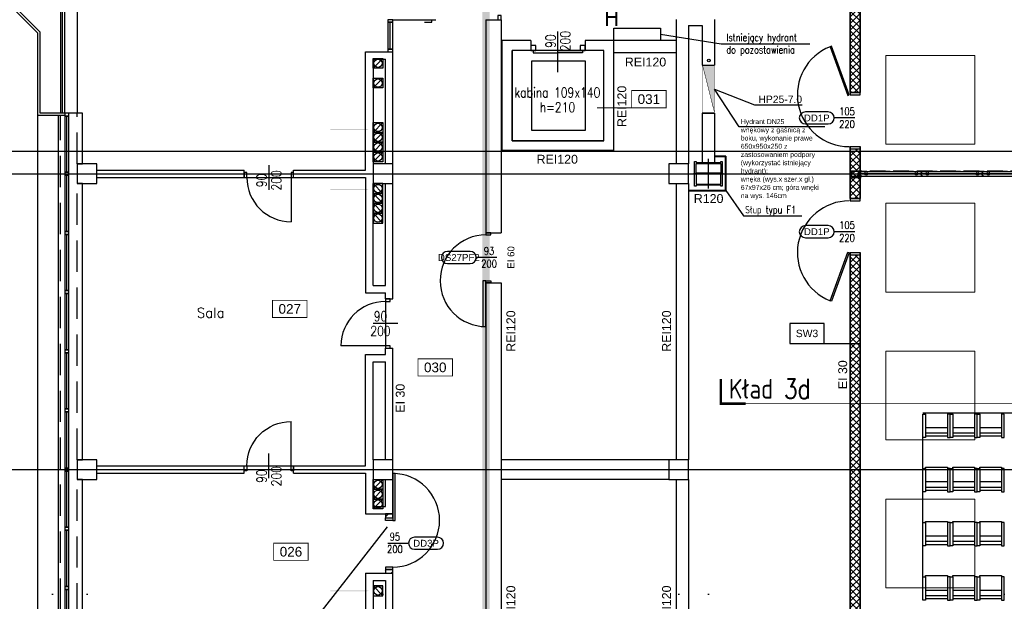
# Model space of a CAD drawing. Header units: centimetres. Extents: x -228435 to 111511, y -89367 to 428125.
# Tile 31 of 219: x -72505 to -52539, y 32327 to 44125. Entities that reach past the tile are written whole.
import ezdxf
from ezdxf.enums import TextEntityAlignment as Align
from ezdxf.xclip import XClip

# ---------------------------------------------------------------- set-up
doc = ezdxf.new("R2010")
doc.units = ezdxf.units.CM
doc.header["$LTSCALE"] = 50
doc.header["$XCLIPFRAME"] = 0
for name, pattern in [('0_II 10 sal$0$HIDDEN', [9.525, 6.35, -3.175]), ('DASHDOT', [25.4, 12.7, -6.35, 0, -6.35]), ('DASHDOT2', [12.7, 6.35, -3.175, 0, -3.175]), ('DIVIDE', [31.75, 12.7, -6.35, 0, -6.35, 0, -6.35]), ('HIDDEN', [9.525, 6.35, -3.175]), ('HIDDEN2', [4.7625, 3.175, -1.5875]), ('HIDDENX2', [19.05, 12.7, -6.35])]:
    doc.linetypes.add(name, pattern=pattern)
doc.layers.get('0').update_dxf_attribs({"color": 8})
for name, color, linetype in [('0_II 10 sal$0$ARCH_SIEDZENIA', 8, 'Continuous'), ('0_II 10 sal$0$ARCH_WYPOSAŻENIE_INNE', 8, 'Continuous'), ('0_II 10 sal$0$ARCH_ŚCIANY_PRZESUWNE', 8, 'Continuous'), ('ARCH_ETAPOWANIE', 8, 'DIVIDE'), ('ARCH_GK', 8, 'Continuous'), ('ARCH_HYDRANTY', 8, 'Continuous'), ('ARCH_INFO_AREA_ETYKIETY_200', 8, 'Continuous'), ('ARCH_INFO_ETYK_DRZWI', 8, 'Continuous'), ('ARCH_INFO_ETYK_DRZWI_IST', 8, 'Continuous'), ('ARCH_INFO_KŁADY ŚCIAN', 8, 'HIDDEN2'), ('ARCH_INFO_ODPORNOŚĆ OGNIOWA', 8, 'Continuous'), ('ARCH_INFO_OPISY', 8, 'Continuous'), ('ARCH_INFO_OPISY_IST', 8, 'Continuous'), ('ARCH_INFO_OSIE_IST', 8, 'DASHDOT2'), ('ARCH_MUROWANE', 8, 'Continuous'), ('ARCH_MUROWANE_IST', 8, 'Continuous'), ('ARCH_NIEWIDOK_IST', 8, 'HIDDEN'), ('ARCH_OCIEPLENIE_IST', 8, 'Continuous'), ('ARCH_OTWORY_WENTYLACJA_IST', 8, 'Continuous'), ('ARCH_PRZEKROJOWE_IST', 8, 'Continuous'), ('ARCH_STAL_IST', 8, 'Continuous'), ('ARCH_SZYNY', 8, 'Continuous'), ('ARCH_WIDOK_IST', 8, 'Continuous'), ('ARCH_ŚLUSARKA_DRZWI', 8, 'Continuous'), ('ARCH_ŚLUSARKA_DRZWI_IST', 8, 'Continuous'), ('ARCH_ŚLUSARKA_OKNA_IST', 8, 'Continuous'), ('ARCH_ŻELBET_IST', 8, 'Continuous'), ('bgde_ opis hydranty', 8, 'Continuous'), ('HUFCOR', 8, 'Continuous'), ('KJP_HYDRANTY', 8, 'Continuous'), ('Kondygnacja +0$0$ARCH_GK', 8, 'Continuous'), ('Kondygnacja +0$0$ARCH_INFO_OPISY_PRZEGRODY', 8, 'Continuous'), ('Kondygnacja -1$0$ARCH_HYDRANTY', 8, 'Continuous'), ('Obudowy i okł. słupów$0$ARCH_INFO_OPISY', 8, 'Continuous'), ('Osie rzutów$0$ARCH_INFO_OSIE_OPISY_IST', 8, 'Continuous'), ('PANELE', 8, 'Continuous'), ('RYSUNKOWE_XREF', 8, 'Continuous')]:
    doc.layers.add(name, color=color, linetype=linetype)
for name, color, linetype, lineweight in [('ARCH_LINIE PRZEKROJOWE', 8, 'Continuous', 25), ('ARCH_SUFITY_PODWIESZANE', 8, 'HIDDENX2', 9), ('Wymiary', 8, 'Continuous', 15)]:
    doc.layers.add(name, color=color, linetype=linetype, lineweight=lineweight)
doc.layers.get('HUFCOR').off()
doc.styles.add('Arial', font='ARIAL.TTF')
doc.styles.add('EtykietaPow01', font='ARIALN.TTF')
doc.styles.add('Kondygnacja +0$0$Arial', font='ARIAL.TTF')
doc.styles.add('Obudowy i okł. słupów$0$Standard', font='txt')
doc.styles.add('Romans', font='Romans.shx')
doc.styles.add('ROMANS-50-CM', font='romans.shx', dxfattribs={"width": 0.8, "height": 10})
doc.linetypes.add('SZYNA_LINE', pattern='A,12.7,-7.75,["SZYNA",Standard,S=2.54,R=0,X=-5.95,Y=-1.27],-7.75', length=28.2)
doc.dimstyles.new('ISO-25', dxfattribs={"dimtxt": 2.5, "dimasz": 2.5, "dimexe": 1.25, "dimexo": 0.625, "dimtad": 1, "dimtxsty": 'Standard', "dimcen": 2.5, "dimadec": 0, "dimazin": 0, "dimtfac": 1, "dimtmove": 0, "dimatfit": 3, "dimfxl": 0, "dimarcsym": 0})
doc.dimstyles.new('Obudowy i okł. słupów$0$ISO-25', dxfattribs={"dimtxt": 2.5, "dimasz": 2.5, "dimexe": 1.25, "dimexo": 15, "dimtad": 1, "dimtxsty": 'Obudowy i okł. słupów$0$Standard', "dimcen": 2.5, "dimadec": 0, "dimazin": 0, "dimtfac": 1, "dimtmove": 0, "dimatfit": 3, "dimfxl": 0, "dimarcsym": 0})

# ---------------------------------------------------------------- blocks, each defined once
blk = doc.blocks.new('A$C57A9303D')
blk.add_lwpolyline([(300, 0, 3, 3, 0), (0, 0, 30, 30, 0), (0, 150, 30, 30, 0)], format="xyseb")
at = {"linetype": 'DASHDOT', "ltscale": 5, "const_width": 3}
blk.add_lwpolyline([(300, 0), (1000, 0)], dxfattribs=at)
blk = doc.blocks.new('Linie przekrojowe')
at = {"layer": 'ARCH_LINIE PRZEKROJOWE', "linetype": 'DASHDOT', "ltscale": 5, "const_width": 3, "flags": 128}
blk.add_lwpolyline([(4872.3, 8645.5), (13243.8, 8645.5)], dxfattribs=at)
at = {"layer": 'ARCH_LINIE PRZEKROJOWE', "linetype": 'DASHDOT', "ltscale": 5}
blk.add_blockref('A$C57A9303D', (3872.3, 8645.5), dxfattribs=at)
blk = doc.blocks.new('SU Lampy kwadratowe +0')
at = {"layer": 'ARCH_SUFITY_PODWIESZANE', "ltscale": 2.5}
for points in [[(6620, 8840), (6800, 8840), (6800, 8660), (6620, 8660)], [(6620, 8540), (6800, 8540), (6800, 8360), (6620, 8360)], [(6620, 8240), (6800, 8240), (6800, 8060), (6620, 8060)], [(6620, 7940), (6800, 7940), (6800, 7760), (6620, 7760)]]:
    blk.add_lwpolyline(points, close=True, dxfattribs=at)
blk = doc.blocks.new('T-drzwi_prawe-200')
at = {"layer": 'ARCH_INFO_ETYK_DRZWI'}
blk.add_line((0, 0), (60, 0), dxfattribs=at)
blk.add_lwpolyline([(143.7, 17.5), (77.5, 17.5, 1), (77.5, -17.5), (143.7, -17.5, 1)], format="xyb", close=True, dxfattribs=at)
at = {"layer": 'ARCH_INFO_ETYK_DRZWI', "color": 1, "style": 'Arial'}
blk.add_attdef('ADS_DRZWI:ODPORNOŚĆ_OGNIOWA', text='', height=20, rotation=90, dxfattribs=at).set_placement((-25.5, 0.1), align=Align.BOTTOM_CENTER)
at = {"layer": 'ARCH_INFO_ETYK_DRZWI', "style": 'Romans', "width": 0.8}
for tag, p in [('ADS_DRZWI:SZEROKOŚĆ', (20.5, 8)), ('ADS_DRZWI:WYSOKOŚĆ', (20.5, -28))]:
    blk.add_attdef(tag, text='', height=22, dxfattribs=at).set_placement(p, align=Align.CENTER)
at = {"layer": 'ARCH_INFO_ETYK_DRZWI', "style": 'Arial'}
blk.add_attdef('ADS_DRZWI:SYMBOL', text='', height=20, dxfattribs=at).set_placement((110.7, 0), align=Align.MIDDLE)
blk = doc.blocks.new('T-drzwi_lewe-200')
at = {"layer": 'ARCH_INFO_ETYK_DRZWI'}
blk.add_line((0, 0), (-60, 0), dxfattribs=at)
blk.add_lwpolyline([(-77.5, 17.5), (-143.7, 17.5, 1), (-143.7, -17.5), (-77.5, -17.5, 1)], format="xyb", close=True, dxfattribs=at)
at = {"layer": 'ARCH_INFO_ETYK_DRZWI', "style": 'Arial'}
blk.add_attdef('ADS_DRZWI:ODPORNOŚĆ_OGNIOWA', text='', height=20, rotation=90, dxfattribs=at).set_placement((56.4, 0.1), align=Align.BOTTOM_CENTER)
at = {"layer": 'ARCH_INFO_ETYK_DRZWI', "style": 'Romans', "width": 0.8}
for tag, p in [('ADS_DRZWI:SZEROKOŚĆ', (-23, 7.9)), ('ADS_DRZWI:WYSOKOŚĆ', (-23, -29))]:
    blk.add_attdef(tag, text='', height=22, dxfattribs=at).set_placement(p, align=Align.CENTER)
at = {"layer": 'ARCH_INFO_ETYK_DRZWI', "style": 'Arial'}
blk.add_attdef('ADS_DRZWI:SYMBOL', text='', height=20, dxfattribs=at).set_placement((-110.6, 0), align=Align.MIDDLE)
blk = doc.blocks.new('DRZWI90')
blk.add_line((-45, 0), (-45, 90))
at = {"lineweight": -3}
for p, q in [((0, -25), (0, 25)), ((45, 0), (-45, 0))]:
    blk.add_line(p, q, dxfattribs=at)
for points in [[(-50, -10), (-45, -10), (-45, 0), (-50, 0)], [(45, -10), (50, -10), (50, 0), (45, 0)]]:
    blk.add_lwpolyline(points, close=True, dxfattribs=at)
blk.add_arc((-45, 0), 90, 0, 90, dxfattribs=at)
blk = doc.blocks.new('Linie kładów 0')
at = {"layer": 'ARCH_INFO_KŁADY ŚCIAN', "linetype": 'Continuous', "const_width": 5}
blk.add_lwpolyline([(6285.3, 8183.7), (6285.3, 8133.7), (6335.3, 8133.7)], dxfattribs=at)
at = {"layer": 'ARCH_INFO_KŁADY ŚCIAN', "ltscale": 10, "const_width": 1}
blk.add_lwpolyline([(6335.3, 8133.7), (10090.2, 8133.7)], dxfattribs=at)
at = {"layer": 'ARCH_INFO_KŁADY ŚCIAN', "insert": (6301.6, 8183.8), "char_height": 40, "width": 626.533, "attachment_point": 1, "style": 'ROMANS-50-CM'}
blk.add_mtext('Kład 3d', dxfattribs=at)
blk = doc.blocks.new('A$C50B549AF')
at = {"layer": 'ARCH_SZYNY', "linetype": 'SZYNA_LINE', "ltscale": 2.5}
blk.add_line((1176, 3600.4, 630), (313.7, 3600.4, 630), dxfattribs=at)
blk = doc.blocks.new('wj set')
for p, q in [((-13, 30), (-13, 30)), ((0, 48), (-12, 48)), ((-12, 46), (-10, 46)), ((-10, 31), (-12, 31)), ((-12, 29), (3, 29)), ((-10, 46), (-10, 31)), ((-7, 32), (-7, 46)), ((-7, 46), (0, 46)), ((17, 32), (-7, 32)), ((0, 46), (0, 48)), ((3, 29), (10, 21)), ((12, 22), (6, 28)), ((7, 29), (15, 29)), ((15, 28), (15, 21)), ((23, 26), (17, 32)), ((17, 21), (17, 26)), ((18, 26), (20, 24)), ((20, 24), (20, -24)), ((30, 26), (23, 26)), ((23, 23), (29, 23)), ((23, -23), (23, 23)), ((29, 23), (29, 21)), ((29, 21), (31, 21)), ((31, 21), (31, 25)), ((-13, -30), (-13, -30)), ((-12, -29), (3, -29)), ((-10, -31), (-12, -31)), ((-12, -46), (-10, -46)), ((0, -48), (-12, -48)), ((-10, -46), (-10, -31)), ((-7, -32), (-7, -46)), ((17, -32), (-7, -32)), ((-7, -46), (0, -46)), ((0, -46), (0, -48)), ((3, -29), (10, -21)), ((12, -22), (6, -28)), ((7, -29), (15, -29)), ((15, -28), (15, -21)), ((17, -21), (17, -26)), ((23, -26), (17, -32)), ((18, -26), (20, -24)), ((23, -23), (29, -23)), ((30, -26), (23, -26)), ((29, -21), (31, -21)), ((29, -23), (29, -21)), ((31, -21), (31, -25))]:
    blk.add_line(p, q)
at = {"color": 1, "linetype": 'DASHDOT2'}
blk.add_line((0, 0), (53, 0), dxfattribs=at)
for centre, radius, start, end in [((-12, 47), 1.17, 90, 159.357), ((-14, 47), 1.17, 358.7543, 20.643), ((-14, 47), 1.17, 339.357, 1.2457), ((-12, 47), 1.17, 200.643, 270), ((-12, 30), 1.17, 90, 159.357), ((-14, 30), 1.17, 0, 20.643), ((-14, 30), 1.17, 339.357, 360), ((-12, 30), 1.17, 200.643, 270), ((7, 28), 0.381, 90, 225), ((11, 22), 1.12, 225, 316.3023), ((11, 22), 1.12, 313.6977, 45), ((15, 28), 0.5, 0, 90), ((16, 21), 1, 180, 0), ((18, 26), 0.5, 45, 180), ((30, 25), 0.762, 360, 90), ((-14, -30), 1.17, 0, 20.643), ((-12, -30), 1.17, 90, 159.357), ((-12, -30), 1.17, 200.643, 270), ((-14, -30), 1.17, 339.357, 360), ((-12, -47), 1.17, 90, 159.357), ((-14, -47), 1.17, 339.357, 1.2457), ((-14, -47), 1.17, 358.7543, 20.643), ((-12, -47), 1.17, 200.643, 270), ((7, -28), 0.381, 135, 270), ((11, -22), 1.12, 43.6977, 135), ((11, -22), 1.12, 315, 46.3023), ((16, -21), 1, 0, 180), ((15, -28), 0.5, 270, 0), ((18, -26), 0.5, 180, 315), ((30, -25), 0.762, 270, 0)]:
    blk.add_arc(centre, radius, start, end)
blk = doc.blocks.new('*U520')
at = {"layer": 'PANELE'}
for points in [[(0, 0), (0, -21), (-14, -21)], [(0, 0), (1240, 0)], [(1240, 0), (1240, -21), (1226, -21)], [(-14, -76), (0, -76), (0, -97)], [(0, -97), (1240, -97)], [(1226, -76), (1240, -76), (1240, -97)]]:
    blk.add_lwpolyline(points, dxfattribs=at)
for centre in [(24, -48), (1264, -48)]:
    blk.add_arc(centre, 46.5, 143.7563, 216.2437, dxfattribs=at)
at = {"layer": 'Wymiary'}
for centre in [(110, -48), (1130, -48)]:
    blk.add_circle(centre, 32, dxfattribs=at)
blk = doc.blocks.new('etykieta_numer')
at = {"color": 0, "linetype": 'ByBlock', "const_width": 2.44}
blk.add_lwpolyline([(-50, -50), (-50, 0), (50, 0), (50, -50)], close=True, dxfattribs=at)
at = {"color": 0, "linetype": 'ByBlock', "style": 'Arial'}
blk.add_attdef('AECAREA:NUMBER', text='', height=28, dxfattribs=at).set_placement((0, -25), align=Align.MIDDLE)
blk = doc.blocks.new('0_II 10 sal$0$Miejsce_siedzące_2d')
at = {"color": 0, "linetype": 'ByBlock', "lineweight": -2}
for p, q in [((-26.4, 27.1), (26.4, 27.1)), ((-26.4, 12.5), (26.4, 12.5))]:
    blk.add_line(p, q, dxfattribs=at)
for points in [[(-26.4, 62.7), (-26.4, 0), (-33, 0), (-33, 62.7), (-26.4, 62.7), (-26.4, 66), (26.4, 66), (26.4, 62.7), (26.4, 0), (33, 0), (33, 62.7), (26.4, 62.7)], [(26.4, 3.3), (-26.4, 3.3)]]:
    blk.add_lwpolyline(points, dxfattribs=at)
blk = doc.blocks.new('Osie rzutów')
at = {"layer": 'ARCH_INFO_OSIE_IST', "ltscale": 10}
for p, q in [((4930, 12510), (4930, 4623.3)), ((5000, 12510), (5000, 4512.3)), ((5600, 12510), (5600, 4512.3)), ((6200, 12510), (6200, 4800)), ((6200, 12510), (6200, 4571.2)), ((6260, 12510), (6260, 4623.3)), ((6860, 12510), (6860, 4623.3)), ((6260, 8570), (6260, 8630)), ((4436, 8600), (15156.5, 8600)), ((6290, 8600), (6230, 8600)), ((4436.2, 8000), (15156.5, 8000))]:
    blk.add_line(p, q, dxfattribs=at)
blk = doc.blocks.new('A$C6FDA0163')
at = {"layer": 'RYSUNKOWE_XREF'}
blk.add_blockref('Osie rzutów', (-10460, -9819, -630), dxfattribs=at)
blk = doc.blocks.new('Obudowy i okł. słupów$0$_Dot')
at = {"color": 0, "linetype": 'ByBlock', "lineweight": -2}
blk.add_line((-0.5, 0), (-1, 0), dxfattribs=at)
at = {"color": 0, "linetype": 'ByBlock', "const_width": 0.5}
blk.add_lwpolyline([(-0.25, 0, 1), (0.25, 0, 1)], format="xyb", close=True, dxfattribs=at)

msp = doc.modelspace()

# ---------------------------------------------------------------- hatches: boundary and pattern name
at = {"layer": 'ARCH_GK', "linetype": 'Continuous', "lineweight": -3}
h = msp.add_hatch(dxfattribs=at)
h.set_pattern_fill('ANSI37', color=256, scale=30, style=0)
h.set_pattern_definition([(45, (-121140, -45000), (-67.35192, 67.35192), []), (135, (-121140, -45000), (-67.35192, -67.35192), [])])
h.paths.add_polyline_path([(-55665, 54650), (-55465, 54650), (-55465, 62985), (-55740, 62985), (-55740, 64900), (-55465, 64900), (-55465, 65100), (-55940, 65100), (-55940, 62785), (-55665, 62785), (-55665, 59075), (-56250, 59075), (-56250, 58925), (-55665, 58925)])
h.paths.add_polyline_path([(-55465, 53500), (-55665, 53500), (-55665, 52500), (-55465, 52500)])
h.paths.add_polyline_path([(-55665, 42650), (-55465, 42650), (-55465, 51350), (-55665, 51350)])
h.paths.add_polyline_path([(-55665, 40500), (-55465, 40500), (-55465, 41500), (-55665, 41500)])
h.paths.add_polyline_path([(-55665, 30650), (-55465, 30650), (-55465, 39350), (-55665, 39350)])
h.paths.add_polyline_path([(-55665, 28500), (-55465, 28500), (-55465, 29500), (-55665, 29500)])
h.paths.add_polyline_path([(-55465, 27350), (-55665, 27350), (-55665, 19215), (-55940, 19215), (-55940, 16900), (-55465, 16900), (-55465, 17100), (-55740, 17100), (-55740, 19015), (-55465, 19015)])
at = {"layer": 'ARCH_MUROWANE', "linetype": 'Continuous', "lineweight": -3}
h = msp.add_hatch(dxfattribs=at)
h.set_pattern_fill('ANSI31', color=256, scale=40, angle=-360, style=0)
h.set_pattern_definition([(45, (-121140, -45000), (-89.80256, 89.80256), [])])
h.paths.add_polyline_path([(-64940, 34100), (-65090, 34100), (-65090, 34020), (-64940, 34020)], flags=0)
h.paths.add_polyline_path([(-64940, 32970), (-65090, 32970), (-65090, 32900), (-64940, 32900)], flags=0)
at = {"layer": 'Kondygnacja -1$0$ARCH_HYDRANTY'}
msp.add_hatch(color=256, dxfattribs=at).paths.add_polyline_path([(-58415, 43190), (-58655, 43190), (-58420.05263, 42260), (-58415, 42260)])

# ---------------------------------------------------------------- linework, layer by layer
at = {"layer": '0_II 10 sal$0$ARCH_WYPOSAŻENIE_INNE', "linetype": '0_II 10 sal$0$HIDDEN', "ltscale": 10, "elevation": 7230}
msp.add_lwpolyline([(-54189.42803, 18325.58237), (-54189.42803, 36150.00781), (-48370.0026, 36150.00781), (-48370.0026, 36150.00781), (-44940.0026, 36150.00781), (-44940.0026, 36150.00781), (-36690.0026, 36150.00781), (-36690.0026, 36150.00781), (-35865.0026, 36150.00781), (-35865.57717, 30630.58237), (-36170.57717, 30630.58237), (-36170.57717, 27369.43324), (-35865.57717, 27369.43324), (-35865.57717, 18630.58237), (-36170.57717, 18630.58237), (-36170.57717, 18325.58237), (-44909.42803, 18325.58237), (-44909.42803, 18630.58237), (-48170.57717, 18630.58237), (-48170.57717, 18325.58237)], close=True, dxfattribs=at)
at = {"layer": '0_II 10 sal$0$ARCH_ŚCIANY_PRZESUWNE', "linetype": '0_II 10 sal$0$HIDDEN', "lineweight": -3}
for p, q in [((-55647.5, 41050, 630), (-55647.5, 40950, 630)), ((-46855, 41050, 630), (-55647.5, 41050, 630)), ((-55647.5, 40950, 630), (-55647.5, 41050, 630)), ((-55647.5, 41050, 630), (-46855, 41050, 630)), ((-55647.5, 40950, 630), (-46855, 40950, 630))]:
    msp.add_line(p, q, dxfattribs=at)
at = {"layer": 'ARCH_ETAPOWANIE', "ltscale": 10, "const_width": 150, "elevation": 630}
msp.add_lwpolyline([(-32748.04041, 102637.86797), (-71890, 102620.1903), (-71740, 89900), (-59190, 89900), (-59190, 71200), (-71590, 71200), (-71590, 58800), (-65060, 58800), (-65060, 57540), (-63050, 57540), (-63050, -5675.91583)], dxfattribs=at)
at = {"layer": 'ARCH_GK', "linetype": 'Continuous', "lineweight": -3}
for p, q in [((-55665, 42650, 630), (-55465, 42650, 630)), ((-55465, 41500, 630), (-55665, 41500, 630)), ((-55640, 40925, 630), (-55440, 40925, 630)), ((-55665, 40500, 630), (-55465, 40500, 630)), ((-55465, 39350, 630), (-55665, 39350, 630))]:
    msp.add_line(p, q, dxfattribs=at)
at = {"layer": 'ARCH_GK', "linetype": 'Continuous', "lineweight": -3, "elevation": 630}
for points in [[(-55665, 42650), (-55665, 51350)], [(-55465, 51350), (-55465, 42650)], [(-55665, 40500), (-55665, 41500)], [(-55465, 41500), (-55465, 40500)], [(-55665, 30650), (-55665, 39350)], [(-55465, 39350), (-55465, 30650)]]:
    msp.add_lwpolyline(points, dxfattribs=at)
at = {"layer": 'ARCH_GK', "elevation": 630}
for points in [[(-58185, 41356.92809), (-58415, 41356.92809)], [(-58197.5, 41344.42809), (-58415, 41344.42809)], [(-58197.5, 41356.92809), (-58197.5, 40659.42809)], [(-58185, 41356.92809), (-58185, 40646.92809)], [(-58185, 40659.42809), (-58940, 40659.42809)], [(-58185, 40646.92809), (-58940, 40646.92809)]]:
    msp.add_lwpolyline(points, dxfattribs=at)
at = {"layer": 'ARCH_HYDRANTY', "elevation": 3930}
msp.add_lwpolyline([(-60459.99956, 43705.40084), (-60459.99956, 43955.40084), (-59509.99956, 43955.40084), (-59509.99956, 43705.40084)], close=True, dxfattribs=at)
at = {"layer": 'ARCH_INFO_AREA_ETYKIETY_200', "const_width": 17, "elevation": 630}
msp.add_lwpolyline([(-60096.48587, 42338.68905), (-60796.48587, 42338.68905)], dxfattribs=at)
at = {"layer": 'ARCH_INFO_OPISY_IST', "elevation": 630}
for points in [[(-66203.54693, 41895, 20, 20, 0), (-65732.81559, 41895, 150, 0, 0), (-65427.58033, 41895, 0, 0, 0)], [(-66203.54693, 40678.32827, 20, 20, 0), (-65732.81559, 40678.32827, 150, 0, 0), (-65427.58033, 40678.32827, 0, 0, 0)], [(-66203.54693, 32540, 20, 20, 0), (-65732.81559, 32540, 150, 0, 0), (-65427.58033, 32540, 0, 0, 0)]]:
    msp.add_lwpolyline(points, format="xyseb", dxfattribs=at)
at = {"layer": 'ARCH_MUROWANE', "linetype": 'Continuous', "lineweight": -3}
for p, q in [((-64940, 34100, 630), (-65090, 34100, 630)), ((-65090, 34100, 630), (-65090, 34020, 630)), ((-65090, 34020, 630), (-64940, 34020, 630)), ((-64940, 34020, 630), (-64940, 34100, 630)), ((-64940, 32970, 630), (-65090, 32970, 630)), ((-65090, 32970, 630), (-65090, 32900, 630)), ((-64940, 32900, 630), (-64940, 32970, 630)), ((-65090, 32900, 630), (-64940, 32900, 630))]:
    msp.add_line(p, q, dxfattribs=at)
at = {"layer": 'ARCH_MUROWANE_IST', "ltscale": 4}
for p, q in [((-63050, 44125, 630), (-62740, 44125, 630)), ((-63050, 44125, 630), (-63050, 39800, 630)), ((-62740, 44125, 630), (-62740, 39800, 630)), ((-59190, 44130, 630), (-59190, 41200, 630)), ((-58415, 44130, 630), (-58415, 43200, 630)), ((-58940, 44010, 630), (-58940, 41200, 630)), ((-58940, 44010, 630), (-58665, 44010, 630)), ((-58665, 44010, 630), (-58665, 43200, 630)), ((-59190, 43700, 630), (-60460, 43700, 630)), ((-65490, 43475, 630), (-64940, 43475, 630)), ((-65490, 41075, 630), (-65490, 43475, 630)), ((-64940, 41200, 630), (-64940, 43475, 630)), ((-59190, 43450, 630), (-60460, 43450, 630)), ((-65340, 43325, 630), (-65090, 43325, 630)), ((-65340, 43325, 630), (-65340, 41200, 630)), ((-65090, 41200, 630), (-65090, 43325, 630)), ((-58665, 42230, 630), (-58665, 41230, 630)), ((-58415, 42230, 630), (-58415, 41230, 630)), ((-70940, 41075, 630), (-67950, 41075, 630)), ((-67950, 40925, 630), (-67950, 41075, 630)), ((-66950, 41075, 630), (-65490, 41075, 630)), ((-66950, 40925, 630), (-66950, 41075, 630)), ((-70940, 40925, 630), (-67950, 40925, 630)), ((-66950, 40925, 630), (-65490, 40925, 630)), ((-65490, 40925, 630), (-65490, 38585, 630)), ((-65340, 38735, 630), (-65340, 40800, 630)), ((-65090, 38735, 630), (-65090, 40800, 630)), ((-64940, 38460, 630), (-64940, 40800, 630)), ((-59190, 40800, 630), (-59190, 35200, 630)), ((-58940, 40800, 630), (-58940, 35200, 630)), ((-63050, 39800, 630), (-62740, 39800, 630)), ((-65340, 38735, 630), (-65090, 38735, 630)), ((-63050, 38790, 630), (-62740, 38790, 630)), ((-63050, 38790, 630), (-63050, 19200, 630)), ((-62740, 38790, 630), (-62740, 19200, 630)), ((-65490, 38585, 630), (-65090, 38585, 630)), ((-65090, 38460, 630), (-65090, 38585, 630)), ((-65090, 38460, 630), (-64940, 38460, 630)), ((-65090, 37335, 630), (-65090, 37460, 630)), ((-65090, 37460, 630), (-64940, 37460, 630)), ((-64940, 35200, 630), (-64940, 37460, 630)), ((-65490, 37335, 630), (-65090, 37335, 630)), ((-65490, 35075, 630), (-65490, 37335, 630)), ((-65340, 35200, 630), (-65340, 37185, 630)), ((-65340, 37185, 630), (-65090, 37185, 630)), ((-65090, 35200, 630), (-65090, 37185, 630)), ((-70940, 35075, 630), (-67950, 35075, 630)), ((-67950, 34925, 630), (-67950, 35075, 630)), ((-66950, 35075, 630), (-65490, 35075, 630)), ((-66950, 34925, 630), (-66950, 35075, 630)), ((-70940, 34925, 630), (-67950, 34925, 630)), ((-66950, 34925, 630), (-65490, 34925, 630)), ((-65490, 34925, 630), (-65490, 34100, 630)), ((-65340, 34800, 630), (-65340, 34250, 630)), ((-65090, 34250, 630), (-65090, 34800, 630)), ((-64940, 34100, 630), (-64940, 34800, 630)), ((-59190, 34800, 630), (-59190, 29200, 630)), ((-58940, 34800, 630), (-58940, 29200, 630)), ((-65340, 34250, 630), (-65090, 34250, 630)), ((-65490, 34100, 630), (-64940, 34100, 630)), ((-65490, 32900, 630), (-64940, 32900, 630)), ((-65490, 32900, 630), (-65490, 31160, 630)), ((-65340, 32750, 630), (-65090, 32750, 630)), ((-65340, 32750, 630), (-65340, 31310, 630)), ((-65090, 32750, 630), (-65090, 31310, 630)), ((-64940, 31160, 630), (-64940, 32900, 630))]:
    msp.add_line(p, q, dxfattribs=at)
at = {"layer": 'ARCH_MUROWANE_IST', "ltscale": 4, "elevation": 630}
for points in [[(-71340, 42230), (-71590, 42230), (-71590, 45800), (-71340, 45800), (-71340, 42230)], [(-58665, 43200), (-58415, 43200)], [(-58665, 42230), (-58415, 42230)]]:
    msp.add_lwpolyline(points, dxfattribs=at)
at = {"layer": 'ARCH_NIEWIDOK_IST', "ltscale": 2}
for p, q in [((-71680, 11200, 630), (-71680, 42180, 630)), ((-71340, 41200, 630), (-71340, 42230, 630)), ((-71340, 35200, 630), (-71340, 40800, 630)), ((-71340, 29200, 630), (-71340, 34800, 630))]:
    msp.add_line(p, q, dxfattribs=at)
at = {"layer": 'ARCH_OCIEPLENIE_IST'}
msp.add_line((-71635, 42230, 630), (-71635, 45800, 630), dxfattribs=at)
at = {"layer": 'ARCH_OTWORY_WENTYLACJA_IST'}
for p, q in [((-65140, 43340, 630), (-65340, 43140, 630)), ((-65140, 42940, 630), (-65340, 42740, 630)), ((-65140, 42040, 630), (-65340, 41840, 630)), ((-65140, 41840, 630), (-65340, 41640, 630)), ((-65140, 41640, 630), (-65340, 41440, 630)), ((-65140, 41440, 630), (-65340, 41240, 630)), ((-65140, 40600, 630), (-65340, 40800, 630)), ((-65140, 40400, 630), (-65340, 40600, 630)), ((-65140, 40200, 630), (-65340, 40400, 630)), ((-65140, 40000, 630), (-65340, 40200, 630)), ((-65140, 34800, 630), (-65340, 34600, 630)), ((-65140, 34600, 630), (-65340, 34400, 630)), ((-65140, 34400, 630), (-65340, 34200, 630)), ((-65340, 32640, 630), (-65140, 32640, 630)), ((-65140, 32440, 630), (-65340, 32640, 630))]:
    msp.add_line(p, q, dxfattribs=at)
at = {"layer": 'ARCH_OTWORY_WENTYLACJA_IST', "elevation": 630}
for points in [[(-65140, 43140), (-65340, 43140), (-65340, 43340), (-65140, 43340)], [(-65140, 42740), (-65340, 42740), (-65340, 42940), (-65140, 42940)], [(-65140, 41840), (-65340, 41840), (-65340, 42040), (-65140, 42040)], [(-65140, 41640), (-65340, 41640), (-65340, 41840), (-65140, 41840)], [(-65140, 41440), (-65340, 41440), (-65340, 41640), (-65140, 41640)], [(-65140, 41240), (-65340, 41240), (-65340, 41440), (-65140, 41440)], [(-65140, 40800), (-65340, 40800), (-65340, 40600), (-65140, 40600)], [(-65140, 40600), (-65340, 40600), (-65340, 40400), (-65140, 40400)], [(-65140, 40400), (-65340, 40400), (-65340, 40200), (-65140, 40200)], [(-65140, 40200), (-65340, 40200), (-65340, 40000), (-65140, 40000)], [(-65140, 34600), (-65340, 34600), (-65340, 34800), (-65140, 34800)], [(-65140, 34400), (-65340, 34400), (-65340, 34600), (-65140, 34600)], [(-65140, 34200), (-65340, 34200), (-65340, 34400), (-65140, 34400)], [(-65140, 32640), (-65340, 32640), (-65340, 32440), (-65140, 32440)]]:
    msp.add_lwpolyline(points, close=True, dxfattribs=at)
at = {"layer": 'ARCH_OTWORY_WENTYLACJA_IST'}
for centre in [(-65240, 43240, 630), (-65240, 42840, 630), (-65240, 41940, 630), (-65240, 41740, 630), (-65240, 41540, 630), (-65240, 41340, 630), (-65240, 40700, 630), (-65240, 40500, 630), (-65240, 40300, 630), (-65240, 40100, 630), (-65240, 34700, 630), (-65240, 34500, 630), (-65240, 34300, 630), (-65240, 32540, 630)]:
    msp.add_circle(centre, 85, dxfattribs=at)
at = {"layer": 'ARCH_PRZEKROJOWE_IST', "ltscale": 4}
for p, q in [((-72140, 42150, 630), (-72140, 43800, 630)), ((-71590, 42180, 630), (-72140, 42180, 630)), ((-71590, 42230, 630), (-72090, 42230, 630))]:
    msp.add_line(p, q, dxfattribs=at)
at = {"layer": 'ARCH_PRZEKROJOWE_IST', "ltscale": 4, "elevation": 630}
for points in [[(-72140, 42180), (-72140.00193, 43850), (-73140.00193, 44850), (-72140.00193, 45850), (-71590, 45850)], [(-72090, 42230), (-72090.00193, 43870.71068), (-73069.29125, 44850), (-72119.29125, 45800), (-71590, 45800)], [(-71590, 45800), (-71680, 45800), (-71680, 42230), (-71680, 42230)]]:
    msp.add_lwpolyline(points, dxfattribs=at)
at = {"layer": 'ARCH_STAL_IST', "elevation": 630}
for points in [[(-58820, 40750), (-58820, 41250), (-58790, 41250), (-58790, 41230), (-58290, 41230), (-58290, 41250), (-58260, 41250), (-58260, 40750), (-58290, 40750), (-58290, 40770), (-58790, 40770), (-58790, 40750)], [(-58290, 41010), (-58790, 41010), (-58790, 41210), (-58290, 41210)], [(-58790, 40790), (-58290, 40790), (-58290, 40990), (-58790, 40990)]]:
    msp.add_lwpolyline(points, close=True, dxfattribs=at)
at = {"layer": 'ARCH_WIDOK_IST'}
for p, q in [((-72140, 11200, 630), (-72140, 42150, 630)), ((-59340, 35200, 630), (-62740, 35200, 630)), ((-59340, 34800, 630), (-62740, 34800, 630))]:
    msp.add_line(p, q, dxfattribs=at)
at = {"layer": 'ARCH_WIDOK_IST', "elevation": 630}
for points in [[(-62520, 41670), (-60660, 41670), (-60660, 43500), (-62520, 43500)], [(-62124.3826, 41885), (-61034.3826, 41885), (-61034.3826, 43285), (-62124.3826, 43285)]]:
    msp.add_lwpolyline(points, close=True, dxfattribs=at)
for points in [[(-71680, 11200), (-71720, 11200), (-71720, 42180)], [(-71340, 41200), (-71230, 41200), (-71230, 42230), (-71340, 42230)], [(-71340, 35200), (-71230, 35200), (-71230, 40800), (-71340, 40800)], [(-71340, 29200), (-71230, 29200), (-71230, 34800), (-71340, 34800)]]:
    msp.add_lwpolyline(points, dxfattribs=at)
at = {"layer": 'ARCH_ŚLUSARKA_DRZWI', "linetype": 'Continuous', "lineweight": -3, "elevation": 630}
for points in [[(-62810, 44210), (-62810, 44125), (-62740, 44125), (-62740, 44210)], [(-56044.12115, 43586.67725), (-56072.31193, 43576.41665), (-55713.19078, 42589.7394), (-55685, 42600)], [(-55465, 42600), (-55465, 42650), (-55665, 42650), (-55665, 42600)], [(-55465, 41550), (-55465, 41500), (-55665, 41500), (-55665, 41550)], [(-55465, 40450), (-55465, 40500), (-55665, 40500), (-55665, 40450)], [(-62949, 39760), (-62949, 39800), (-63050, 39800), (-63050, 39760)], [(-56044.12115, 38413.32275), (-56072.31193, 38423.58335), (-55713.19078, 39410.2606), (-55685, 39400)], [(-55465, 39400), (-55465, 39350), (-55665, 39350), (-55665, 39400)], [(-63050, 38830), (-63113, 38830), (-63113, 37900), (-63050, 37900)], [(-62949, 38830), (-62949, 38790), (-63050, 38790), (-63050, 38830)], [(-64940, 33970), (-64890, 33970), (-64890, 34920), (-64940, 34920)], [(-65090, 33970), (-65090, 34020), (-64940, 34020), (-64940, 33970)], [(-65090, 33020), (-65090, 32970), (-64940, 32970), (-64940, 33020)]]:
    msp.add_lwpolyline(points, close=True, dxfattribs=at)
at = {"layer": 'ARCH_ŚLUSARKA_DRZWI', "linetype": 'Continuous', "lineweight": -3}
for centre, radius, start, end in [((-55684.73981, 42600.2718, 630), 1050.27183, 111.655238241, 269.985805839), ((-55684.73981, 39399.7282, 630), 1050.27183, 90.014194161, 248.344761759), ((-63050, 38830, 630), 930, 90, 270), ((-64940, 33970, 630), 950, 270, 90)]:
    msp.add_arc(centre, radius, start, end, dxfattribs=at)
at = {"layer": 'ARCH_ŚLUSARKA_DRZWI_IST'}
for p, q in [((-64990, 43525, 630), (-64990, 44075, 630)), ((-61590, 43062.19096, 630), (-61590, 43887.80904, 630))]:
    msp.add_line(p, q, dxfattribs=at)
at = {"layer": 'ARCH_ŚLUSARKA_DRZWI_IST', "elevation": 630}
for points in [[(-64940, 44125), (-65040, 44125), (-65040, 44075), (-64940, 44075), (-64940, 44125), (-64065, 44125)], [(-64299.40739, 44075), (-64149.40739, 44075), (-64149.40739, 44125)]]:
    msp.add_lwpolyline(points, dxfattribs=at)
for points in [[(-65040, 43525), (-64940, 43525), (-64940, 44075), (-65040, 44075)], [(-65040, 43475), (-64940, 43475), (-64940, 43525), (-65040, 43525)], [(-62140, 43500), (-62040, 43500), (-62040, 43600), (-62140, 43600)], [(-61140, 43500), (-61040, 43500), (-61040, 43600), (-61140, 43600)], [(-62090, 43450), (-61590, 43450), (-61590, 43500), (-62090, 43500)], [(-61090, 43450), (-61590, 43450), (-61590, 43500), (-61090, 43500)]]:
    msp.add_lwpolyline(points, close=True, dxfattribs=at)
at = {"layer": 'ARCH_ŚLUSARKA_OKNA_IST'}
for p, q in [((-71550, 41030, 630), (-71550, 42170, 630)), ((-71550, 39830, 630), (-71550, 40970, 630)), ((-71550, 38630, 630), (-71550, 39770, 630)), ((-71550, 37430, 630), (-71550, 38570, 630)), ((-71550, 36230, 630), (-71550, 37370, 630)), ((-71550, 35030, 630), (-71550, 36170, 630)), ((-71550, 33830, 630), (-71550, 34970, 630)), ((-71550, 32630, 630), (-71550, 33770, 630)), ((-71550, 31430, 630), (-71550, 32570, 630))]:
    msp.add_line(p, q, dxfattribs=at)
at = {"layer": 'ARCH_ŚLUSARKA_OKNA_IST', "elevation": 630}
for points in [[(-71510, 42170), (-71510, 42230), (-71590, 42230), (-71590, 42170)], [(-71510, 41030), (-71510, 42170), (-71590, 42170), (-71590, 41030)], [(-71510, 40970), (-71510, 41030), (-71590, 41030), (-71590, 40970)], [(-71510, 39830), (-71510, 40970), (-71590, 40970), (-71590, 39830)], [(-71510, 39770), (-71510, 39830), (-71590, 39830), (-71590, 39770)], [(-71510, 38630), (-71510, 39770), (-71590, 39770), (-71590, 38630)], [(-71510, 38570), (-71510, 38630), (-71590, 38630), (-71590, 38570)], [(-71510, 37430), (-71510, 38570), (-71590, 38570), (-71590, 37430)], [(-71510, 37370), (-71510, 37430), (-71590, 37430), (-71590, 37370)], [(-71510, 36230), (-71510, 37370), (-71590, 37370), (-71590, 36230)], [(-71510, 36170), (-71510, 36230), (-71590, 36230), (-71590, 36170)], [(-71510, 35030), (-71510, 36170), (-71590, 36170), (-71590, 35030)], [(-71510, 34970), (-71510, 35030), (-71590, 35030), (-71590, 34970)], [(-71510, 33830), (-71510, 34970), (-71590, 34970), (-71590, 33830)], [(-71510, 33770), (-71510, 33830), (-71590, 33830), (-71590, 33770)], [(-71510, 32630), (-71510, 33770), (-71590, 33770), (-71590, 32630)], [(-71510, 32570), (-71510, 32630), (-71590, 32630), (-71590, 32570)], [(-71510, 31430), (-71510, 32570), (-71590, 32570), (-71590, 31430)]]:
    msp.add_lwpolyline(points, close=True, dxfattribs=at)
at = {"layer": 'ARCH_ŻELBET_IST', "ltscale": 4}
for p, q in [((-62720, 41470, 630), (-62720, 43700, 630)), ((-62140, 43700, 630), (-62720, 43700, 630)), ((-62140, 43700, 630), (-62140, 43500, 630)), ((-60460, 43700, 630), (-61040, 43700, 630)), ((-61040, 43700, 630), (-61040, 43500, 630)), ((-60460, 41470, 630), (-60460, 43700, 630)), ((-62520, 41670, 630), (-62520, 43500, 630)), ((-62140, 43500, 630), (-62520, 43500, 630)), ((-60660, 43500, 630), (-61040, 43500, 630)), ((-60660, 41670, 630), (-60660, 43500, 630)), ((-60660, 41670, 630), (-62520, 41670, 630)), ((-60460, 41470, 630), (-62720, 41470, 630))]:
    msp.add_line(p, q, dxfattribs=at)
at = {"layer": 'ARCH_ŻELBET_IST', "ltscale": 4, "elevation": 630}
for points in [[(-71340, 40800), (-70940, 40800), (-70940, 41200), (-71340, 41200)], [(-65340, 40800), (-64940, 40800), (-64940, 41200), (-65340, 41200)], [(-59340, 40800), (-58940, 40800), (-58940, 41200), (-59340, 41200)], [(-71340, 34800), (-70940, 34800), (-70940, 35200), (-71340, 35200)], [(-65340, 34800), (-64940, 34800), (-64940, 35200), (-65340, 35200)], [(-59340, 34800), (-58940, 34800), (-58940, 35200), (-59340, 35200)]]:
    msp.add_lwpolyline(points, close=True, dxfattribs=at)
at = {"layer": 'bgde_ opis hydranty', "ltscale": 1.5, "elevation": -5670}
msp.add_lwpolyline([(-56182.03486, 41950.40608), (-57914.01339, 41950.40608), (-58415, 42715)], dxfattribs=at)
at = {"layer": 'KJP_HYDRANTY', "const_width": 10, "elevation": 630}
for points in [[(-58665, 43190), (-58415, 43190), (-58415, 42240), (-58665, 42240), (-58665, 43190)], [(-58655, 43190), (-58415, 42240)]]:
    msp.add_lwpolyline(points, dxfattribs=at)
at = {"layer": 'KJP_HYDRANTY'}
msp.add_circle((-58530, 43298.06006, -5670), 29.12611, dxfattribs=at)
at = {"layer": 'Kondygnacja +0$0$ARCH_GK', "linetype": 'Continuous', "lineweight": -3}
for p, q in [((-55665, 51400, 630), (-55665, 42600, 630)), ((-55465, 42600, 630), (-55465, 51400, 630)), ((-55665, 41550, 630), (-55665, 40450, 630)), ((-55465, 40450, 630), (-55465, 41550, 630)), ((-55665, 39400, 630), (-55665, 30600, 630)), ((-55465, 30600, 630), (-55465, 39400, 630))]:
    msp.add_line(p, q, dxfattribs=at)
at = {"layer": 'Kondygnacja +0$0$ARCH_INFO_OPISY_PRZEGRODY', "elevation": 630}
msp.add_lwpolyline([(-56890, 37560), (-56190, 37560), (-56190, 37960), (-56890, 37960), (-56890, 37560)], close=True, dxfattribs=at)
msp.add_lwpolyline([(-56215, 37560), (-55465, 37560)], dxfattribs=at)

# ---------------------------------------------------------------- block references
at = {"xscale": 10, "yscale": 10, "zscale": 10}
msp.add_blockref('Linie przekrojowe', (-121065, -45000, -5670), dxfattribs=at)
ref = msp.add_blockref('A$C6FDA0163', (-16540, 53190.5, 630), dxfattribs=dict(xscale=10, yscale=10, zscale=10))
XClip(ref).set_block_clipping_path([(-400.031931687, -2219.05), (399.968068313, 380.95)])
at = {"rotation": 180}
msp.add_blockref('wj set', (-55465, 41000, 630), dxfattribs=at)
for p in [(-55452.04358, 41048.47643, 630), (-54212.04358, 41048.47643, 630), (-52972.04358, 41048.47643, 630)]:
    msp.add_blockref('*U520', p)
at = {"layer": '0_II 10 sal$0$ARCH_SIEDZENIA', "linetype": 'Continuous', "lineweight": -3, "xscale": 8.328285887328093, "yscale": 7.571168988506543, "zscale": 10}
for p in [(-53914.42803, 35650, 7230), (-53364.42803, 35650, 7230), (-52814.42803, 35650, 7230), (-53914.42803, 34550, 7230), (-53364.42803, 34550, 7230), (-52814.42803, 34550, 7230), (-53914.42803, 33450, 7230), (-53914.42803, 33450, 7230), (-53364.42803, 33450, 7230), (-53364.42803, 33450, 7230), (-52814.42803, 33450, 7230), (-52814.42803, 33450, 7230), (-53914.42803, 32350, 7230), (-53364.42803, 32350, 7230), (-52814.42803, 32350, 7230)]:
    msp.add_blockref('0_II 10 sal$0$Miejsce_siedzące_2d', p, dxfattribs=at)
at = {"layer": 'ARCH_INFO_AREA_ETYKIETY_200', "linetype": 'Continuous', "lineweight": -3, "xscale": 7, "yscale": 7, "zscale": 10}
for p, values in [((-59746.48587, 42688.68905, 630), {'AECAREA:NUMBER': '031'}), ((-67028.22344, 38433.74095, 630), {'AECAREA:NUMBER': '027'}), ((-64078.70453, 37247.44951, 630), {'AECAREA:NUMBER': '030'}), ((-67003.85728, 33508.44083, 630), {'AECAREA:NUMBER': '026'})]:
    msp.add_blockref('etykieta_numer', p, dxfattribs=at).add_auto_attribs(values)
at = {"layer": 'ARCH_INFO_ETYK_DRZWI', "linetype": 'Continuous', "lineweight": -3}
ref = msp.add_blockref('T-drzwi_lewe-200', (-55567.80628, 42131.67212, 630), dxfattribs=dict(at, xscale=7, yscale=7, zscale=7))
ref.add_attrib('ADS_DRZWI:SYMBOL', 'DD1P', dxfattribs={"height": 140, "style": 'Arial'}).set_placement((-56341.92517, 42131.67212, 630), align=Align.MIDDLE)
ref.add_attrib('ADS_DRZWI:SZEROKOŚĆ', '105', dxfattribs={"height": 154, "style": 'Romans', "width": 0.8}).set_placement((-55728.80628, 42187.04413, 630), align=Align.CENTER)
ref.add_attrib('ADS_DRZWI:WYSOKOŚĆ', '220', dxfattribs={"height": 154, "style": 'Romans', "width": 0.8}).set_placement((-55728.80628, 41928.67212, 630), align=Align.CENTER)
ref = msp.add_blockref('T-drzwi_lewe-200', (-55567.80628, 39824.75113, 630), dxfattribs=dict(at, xscale=7, yscale=7, zscale=7))
ref.add_attrib('ADS_DRZWI:SYMBOL', 'DD1P', dxfattribs={"height": 140, "style": 'Arial'}).set_placement((-56341.92517, 39824.75113, 630), align=Align.MIDDLE)
ref.add_attrib('ADS_DRZWI:SZEROKOŚĆ', '105', dxfattribs={"height": 154, "style": 'Romans', "width": 0.8}).set_placement((-55728.80628, 39880.12315, 630), align=Align.CENTER)
ref.add_attrib('ADS_DRZWI:WYSOKOŚĆ', '220', dxfattribs={"height": 154, "style": 'Romans', "width": 0.8}).set_placement((-55728.80628, 39621.75113, 630), align=Align.CENTER)
ref = msp.add_blockref('T-drzwi_lewe-200', (-62826.52439, 39301.58209, 630), dxfattribs=dict(at, xscale=7, yscale=7, zscale=7))
ref.add_attrib('ADS_DRZWI:SYMBOL', 'DS27PF2', dxfattribs={"height": 140, "style": 'Arial'}).set_placement((-63600.64328, 39301.58209, 630), align=Align.MIDDLE)
ref.add_attrib('ADS_DRZWI:SZEROKOŚĆ', '93', dxfattribs={"height": 154, "style": 'Romans', "width": 0.8}).set_placement((-62987.52439, 39356.95411, 630), align=Align.CENTER)
ref.add_attrib('ADS_DRZWI:ODPORNOŚĆ_OGNIOWA', 'EI 60', dxfattribs={"color": 1, "height": 140, "rotation": 90, "style": 'Arial'}).set_placement((-62431.45196, 39302.43856, 630), align=Align.BOTTOM_CENTER)
ref.add_attrib('ADS_DRZWI:WYSOKOŚĆ', '200', dxfattribs={"height": 154, "style": 'Romans', "width": 0.8}).set_placement((-62987.52439, 39098.58209, 630), align=Align.CENTER)
ref = msp.add_blockref('T-drzwi_prawe-200', (-65040, 33505, 630), dxfattribs=dict(at, xscale=7, yscale=7, zscale=7))
ref.add_attrib('ADS_DRZWI:SZEROKOŚĆ', '95', dxfattribs={"height": 154, "style": 'Romans', "width": 0.8}).set_placement((-64896.53821, 33561, 630), align=Align.CENTER)
ref.add_attrib('ADS_DRZWI:SYMBOL', 'DD3P', dxfattribs={"height": 140, "style": 'Arial'}).set_placement((-64265.18731, 33505, 630), align=Align.MIDDLE)
ref.add_attrib('ADS_DRZWI:WYSOKOŚĆ', '200', dxfattribs={"height": 154, "style": 'Romans', "width": 0.8}).set_placement((-64896.53821, 33309, 630), align=Align.CENTER)
at = {"layer": 'ARCH_INFO_KŁADY ŚCIAN', "xscale": 10, "yscale": 10, "zscale": 10}
msp.add_blockref('Linie kładów 0', (-121140, -45000, 630), dxfattribs=at)
at = {"layer": 'ARCH_SUFITY_PODWIESZANE', "ltscale": 2.5, "xscale": 10, "yscale": 10, "zscale": 10}
msp.add_blockref('SU Lampy kwadratowe +0', (-121140, -45000, -5670), dxfattribs=at)
at = {"layer": 'ARCH_ŚLUSARKA_DRZWI_IST', "xscale": 10, "yscale": 10, "zscale": 10}
for p, rotation in [((-67450, 40925, 630), 180), ((-65090, 37960, 630), 90)]:
    msp.add_blockref('DRZWI90', p, dxfattribs=dict(at, rotation=rotation))
at = {"layer": 'ARCH_ŚLUSARKA_DRZWI_IST', "xscale": -10, "yscale": 10, "zscale": 10}
msp.add_blockref('DRZWI90', (-67450, 35075, 630), dxfattribs=at)
at = {"layer": 'HUFCOR', "xscale": 10, "yscale": 10, "zscale": 10}
msp.add_blockref('A$C50B549AF', (-58654.9183, 4996.03602, -5670), dxfattribs=at)
at = {"layer": 'Osie rzutów$0$ARCH_INFO_OSIE_OPISY_IST', "xscale": 10, "yscale": 10, "zscale": 10}
msp.add_blockref('Osie rzutów', (-121140, -45000, 630), dxfattribs=at)

# ---------------------------------------------------------------- texts
at = {"layer": 'ARCH_HYDRANTY', "style": 'EtykietaPow01'}
msp.add_attdef('H', text='001', height=360, dxfattribs=at).set_placement((-60500.88759, 44175.42918, 3930), align=Align.MIDDLE)
at = {"layer": 'ARCH_INFO_ETYK_DRZWI_IST', "char_height": 200, "width": 100, "attachment_point": 5, "rotation": 90, "line_spacing_factor": 0.9, "style": 'ROMANS-50-CM'}
for insert in [(-61590, 43691.14645, 630), (-67450, 40865.0112, 630), (-67450, 34865.0112, 630)]:
    msp.add_mtext('90\\P200', dxfattribs=dict(at, insert=insert))
at = {"layer": 'ARCH_INFO_ETYK_DRZWI_IST', "insert": (-65190, 37960, 630), "char_height": 200, "width": 100, "attachment_point": 5, "line_spacing_factor": 0.9, "style": 'ROMANS-50-CM'}
msp.add_mtext('90\\P200', dxfattribs=at)
at = {"layer": 'ARCH_INFO_ODPORNOŚĆ OGNIOWA', "char_height": 180, "attachment_point": 5, "style": 'Arial'}
for s, insert, width in [('\\PREI120', (-59814.99589, 43414.85667, 630), 533.3252474), ('\\PREI120', (-61604.34278, 41443.55358, 630), 533.3252474), ('\\PR120', (-58534.95089, 40645.47779, 630), 3036.6124481)]:
    msp.add_mtext(s, dxfattribs=dict(at, insert=insert, width=width))
at = {"layer": 'ARCH_INFO_ODPORNOŚĆ OGNIOWA', "char_height": 180, "attachment_point": 5, "rotation": 90, "style": 'Arial'}
for s, insert, width in [('\\PREI120', (-60444.25044, 42366.68251, 630), 533.3252474), ('\\PREI120', (-62695.00061, 37808.26735, 630), 533.3252474), ('\\PREI120', (-59538.08948, 37808.26735, 630), 533.3252474), ('EI 30', (-55815.00986, 36923.46913, 630), 864.9939643), ('EI 30', (-55815.00986, 36923.46913, -5670), 864.9939643), ('EI 30', (-64787.88, 36446.13804, 630), 864.9939643), ('\\PREI120', (-62695.00061, 32228.93546, 630), 533.3252474), ('\\PREI120', (-59538.08948, 32228.93546, 630), 533.3252474)]:
    msp.add_mtext(s, dxfattribs=dict(at, insert=insert, width=width))
at = {"layer": 'ARCH_INFO_OPISY', "char_height": 150, "attachment_point": 1, "style": 'ROMANS-50-CM'}
for s, insert, width in [('Istniejący hydrant\\Pdo pozostawienia', (-58175.50106, 43840.85934, 630), 3005.23275), ('Słup typu F1', (-57795.98389, 40346.30026, 630), 6265.3267976)]:
    msp.add_mtext(s, dxfattribs=dict(at, insert=insert, width=width))
at = {"layer": 'ARCH_INFO_OPISY_IST', "insert": (-61601.18646, 42498.30832, 630), "char_height": 200, "width": 1902.6583399, "attachment_point": 5, "line_spacing_factor": 0.9, "style": 'ROMANS-50-CM'}
msp.add_mtext('kabina 109x140\\Ph=210', dxfattribs=at)
at = {"layer": 'ARCH_INFO_OPISY_IST', "insert": (-68913.95858, 38279.52991, 630), "char_height": 200, "width": 2796.2290174, "attachment_point": 1, "style": 'ROMANS-50-CM'}
msp.add_mtext('{\\W1;Sala}', dxfattribs=at)
at = {"layer": 'bgde_ opis hydranty', "ltscale": 1.5, "insert": (-57883.33551, 42107.32595, 3747), "char_height": 100, "width": 1644.2039244, "attachment_point": 1, "style": 'Arial'}
msp.add_mtext('Hydrant DN25^Jwnękowy z gaśnicą z boku, wykonanie prawe 650x950x250 z zastosowaniem podpory (wykorzystać istniejący hydrant);\\Pwnęka (wys.x szer.x gł.) 67x97x26 cm; góra wnęki na wys. 146cm', dxfattribs=at)
at = {"layer": 'KJP_HYDRANTY', "insert": (-57082.14115, 42509.13731, -7755), "char_height": 150, "width": 2356.9744909, "attachment_point": 5, "style": 'Arial'}
msp.add_mtext('HP25-7.0', dxfattribs=at)
at = {"layer": 'Kondygnacja +0$0$ARCH_INFO_OPISY_PRZEGRODY', "insert": (-56540, 37760, 630), "char_height": 150, "width": 700, "attachment_point": 5, "style": 'Kondygnacja +0$0$Arial'}
msp.add_mtext('SW3', dxfattribs=at)

# ---------------------------------------------------------------- leaders
at = {"layer": 'ARCH_INFO_OPISY'}
for points in [[(-59509.99956, 43830.40084, 630), (-58279.66963, 43636.68677, 630), (-56483.10738, 43636.68677, 630)], [(-58185, 40659.42809, 630), (-57827.67828, 40144.91646, 630), (-56645.89459, 40144.92011, 630)], [(-65055.23561, 33836.74977, 630), (-66776.96541, 31634.24466, 630), (-69922.77725, 31634.24466, 630)]]:
    msp.add_leader(points, dimstyle='ISO-25', override={"dimscale": 5, "dimasz": 2, "dimtad": 0, "dimldrblk": 'Dot'}, dxfattribs=at)
at = {"layer": 'Obudowy i okł. słupów$0$ARCH_INFO_OPISY', "ltscale": 0.3}
msp.add_leader([(-58415, 42715, 630), (-57605.77101, 42399.9651, 630), (-56640.8911, 42399.9651, 630)], dimstyle='Obudowy i okł. słupów$0$ISO-25', override={"dimscale": 5, "dimasz": 0.5, "dimtad": 0, "dimldrblk": 'Obudowy i okł. słupów$0$_Dot'}, dxfattribs=at)

doc.saveas('drawing.dxf')
